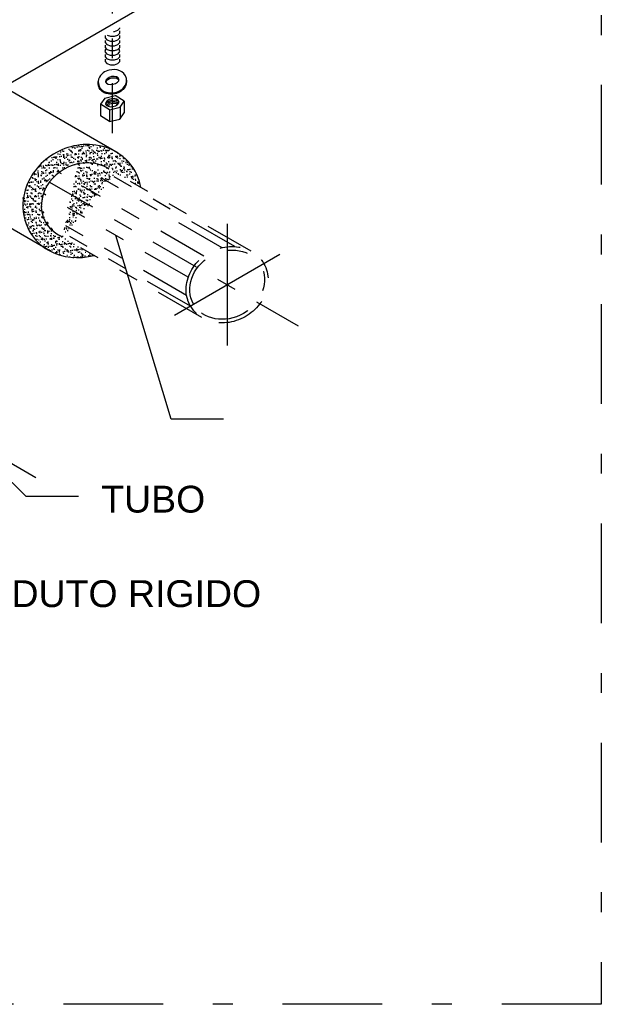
# Model space of a CAD drawing. Header units: inches. Extents: x -35 to 144, y -65 to -22.
# Tile 33 of 47: x 125.15 to 128.07, y -52.04 to -47.1. Entities that reach past the tile are written whole.
import ezdxf

# ---------------------------------------------------------------- set-up
doc = ezdxf.new("R2010")
doc.units = ezdxf.units.IN
doc.header["$MEASUREMENT"] = 0
for name, pattern in [('COMPRESS$0$DIVIDE2', [0.625, 0.25, -0.125, 0, -0.125, 0, -0.125]), ('DASHDOT', [1, 0.5, -0.25, 0, -0.25]), ('DASHDOT2', [0.5, 0.25, -0.125, 0, -0.125])]:
    doc.linetypes.add(name, pattern=pattern)
for name, color, linetype in [('AR-FRIGORIGENAS', 130, 'COMPRESS$0$DIVIDE2'), ('DETALHES', 2, 'Continuous'), ('EQUIP', 8, 'Continuous'), ('ITEM', 8, 'Continuous')]:
    doc.layers.add(name, color=color, linetype=linetype)
doc.styles.add('ROMANS', font='arial.ttf', dxfattribs={"height": 0.18})

msp = doc.modelspace()

# ---------------------------------------------------------------- hatches: boundary and pattern name
h = msp.add_hatch()
h.set_pattern_fill('AR-SAND', color=256, scale=0.000560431, style=0)
h.set_pattern_definition([(37.5, (-606.055557, -422.084044), (-0.00089670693, 0.0274282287), [0, -0.0216371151, 0, -0.024199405, 0, -0.0231317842]), (7.5, (-606.055557, -422.084044), (0.0251926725, 0.0401730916), [0, -0.0116726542, 0, -0.01950187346, 0, -0.00747334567]), (327.5, (-606.073066, -422.084044), (0.0443296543, 8.05443e-05), [0, -0.00711747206, 0, -0.0256228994, 0, -0.0334521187]), (317.5, (-606.073066, -422.084044), (0.0427920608, 0.0124936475), [0, -0.00355873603, 0, -0.0167972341, 0, -0.0192171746])])
edge = h.paths.add_edge_path()
edge.add_line((125.5223, -48.281), (125.363, -48.189))
edge.add_arc((125.4611, -48.0192), 0.1961, 96.2876, 240, ccw=False)
edge.add_arc((125.4735, -48.1324), 0.3099, 59.4054, 96.2876, ccw=False)
edge.add_line((125.6313, -47.8656), (125.757, -47.9408))
edge.add_line((125.757, -47.9408), (125.7403, -47.8821))
edge.add_line((125.7403, -47.8821), (125.7007, -47.8194))
edge.add_line((125.7007, -47.8194), (125.6412, -47.7665))
edge.add_line((125.6412, -47.7665), (125.547, -47.7302))
edge.add_line((125.547, -47.7302), (125.4611, -47.7252))
edge.add_line((125.4611, -47.7252), (125.352, -47.755))
edge.add_line((125.352, -47.755), (125.2578, -47.8177))
edge.add_line((125.2578, -47.8177), (125.1967, -47.897))
edge.add_line((125.1967, -47.897), (125.1636, -47.9911))
edge.add_line((125.1636, -47.9911), (125.1735, -48.1001))
edge.add_line((125.1735, -48.1001), (125.2049, -48.1744))
edge.add_line((125.2049, -48.1744), (125.276, -48.247))
edge.add_line((125.276, -48.247), (125.3586, -48.2817))
edge.add_line((125.3586, -48.2817), (125.4197, -48.2933))
edge.add_line((125.4197, -48.2933), (125.5073, -48.285))
edge.add_line((125.5073, -48.285), (125.5223, -48.281))

# ---------------------------------------------------------------- linework, layer by layer
at = {"color": 2, "linetype": 'DASHDOT'}
msp.add_lwpolyline([(117.2662, -43.0261), (128.0681, -43.0261), (128.0681, -52.0378), (117.2662, -52.0378)], close=True, dxfattribs=at)
at = {"layer": 'AR-FRIGORIGENAS'}
for p, q in [((126.1647, -48.2425), (125.4377, -47.8228)), ((126.2292, -48.2371), (125.5021, -47.8174)), ((126.3109, -48.2606), (125.5839, -47.8408)), ((126.0731, -48.2855), (125.3461, -47.8657)), ((125.9946, -48.3912), (125.2675, -47.9714)), ((125.9865, -48.4823), (125.2594, -48.0626)), ((126.0064, -48.5364), (125.2794, -48.1167)), ((126.0625, -48.5929), (125.363, -48.189))]:
    msp.add_line(p, q, dxfattribs=at)
msp.add_ellipse((126.1899, -48.4284), major_axis=(-0.1685, -0.0973), ratio=0.852526, dxfattribs=at)
msp.add_open_spline([(126.0055, -48.5349), (126.0216, -48.5627), (126.0462, -48.5855), (126.1294, -48.627), (126.1991, -48.6263), (126.3183, -48.5735), (126.367, -48.5219), (126.4058, -48.4048), (126.3945, -48.3403), (126.3175, -48.2524), (126.2538, -48.2307), (126.1269, -48.2453), (126.0645, -48.2809), (125.9875, -48.383), (125.9738, -48.4489), (125.9954, -48.5151), (125.9999, -48.5253), (126.0055, -48.5349)], degree=3, knots=[0, 0, 0, 0, 0.513973, 0.513973, 1.445848, 1.445848, 2.377722, 2.377722, 3.309597, 3.309597, 4.241472, 4.241472, 5.173346, 5.173346, 6.105221, 6.105221, 6.283185, 6.283185, 6.283185, 6.283185], dxfattribs=at)
at = {"layer": 'DETALHES', "linetype": 'DASHDOT2'}
for p, q in [((125.6139, -47.6677), (125.6139, -44.1278)), ((125.298, -47.9135), (126.547, -48.6346)), ((123.4742, -48.3814), (125.2298, -49.395))]:
    msp.add_line(p, q, dxfattribs=at)
at = {"layer": 'DETALHES'}
for p, q in [((125.5761, -47.4925), (125.5546, -47.5226)), ((125.5761, -47.4925), (125.6285, -47.48)), ((125.6739, -47.5078), (125.6285, -47.48)), ((125.6523, -47.5379), (125.6739, -47.5078)), ((125.6739, -47.5078), (125.6739, -47.5667)), ((125.5546, -47.5226), (125.5546, -47.582)), ((125.6003, -47.5503), (125.5547, -47.5223)), ((125.6003, -47.5503), (125.6523, -47.5379)), ((125.6003, -47.5503), (125.6003, -47.6097)), ((125.6523, -47.5379), (125.6523, -47.5967)), ((125.5998, -47.6098), (125.5546, -47.582)), ((125.5998, -47.6098), (125.6518, -47.5973)), ((126.1899, -48.1233), (126.1899, -48.7336)), ((125.9256, -48.581), (126.4542, -48.2759))]:
    msp.add_line(p, q, dxfattribs=at)
msp.add_lwpolyline([(125.6518, -47.5973), (125.6739, -47.5667)], dxfattribs=at)
for points in [[(125.5875, -47.1767, 0), (125.6039, -47.1822, 0), (125.6238, -47.1822, 0), (125.641, -47.1764, 0), (125.6508, -47.1664, 0), (125.6505, -47.1549, 0)], [(125.6199, -47.158, 0), (125.6238, -47.158, 0), (125.641, -47.1522, 0), (125.6508, -47.1422, 0), (125.6508, -47.1402, 0)], [(125.5773, -47.1786, 0), (125.577, -47.1901, 0), (125.5867, -47.2001, 0), (125.6039, -47.2059, 0), (125.6238, -47.2059, 0), (125.641, -47.2001, 0), (125.6508, -47.1901, 0), (125.6505, -47.1786, 0)], [(125.5773, -47.2026, 0), (125.577, -47.2141, 0), (125.5867, -47.2241, 0), (125.6039, -47.2299, 0), (125.6238, -47.2299, 0), (125.641, -47.2241, 0), (125.6508, -47.2141, 0), (125.6505, -47.2026, 0)], [(125.5793, -47.2461, 0), (125.5762, -47.2584, 0), (125.5851, -47.2697, 0), (125.6032, -47.2764, 0), (125.6246, -47.2764, 0), (125.6427, -47.2697, 0), (125.6516, -47.2584, 0), (125.6485, -47.2461, 0)], [(125.5773, -47.2267, 0), (125.577, -47.2382, 0), (125.5867, -47.2482, 0), (125.6039, -47.254, 0), (125.6238, -47.254, 0), (125.641, -47.2482, 0), (125.6508, -47.2382, 0), (125.6505, -47.2267, 0)], [(125.5773, -47.2732, 0), (125.577, -47.2847, 0), (125.5867, -47.2948, 0), (125.6039, -47.3006, 0), (125.6238, -47.3006, 0), (125.641, -47.2948, 0), (125.6508, -47.2847, 0), (125.6505, -47.2732, 0)], [(125.5773, -47.2973, 0), (125.577, -47.3088, 0), (125.5867, -47.3188, 0), (125.6039, -47.3246, 0), (125.6238, -47.3246, 0), (125.641, -47.3188, 0), (125.6508, -47.3088, 0), (125.6505, -47.2973, 0)]]:
    msp.add_polyline3d(points, dxfattribs=at)
at = {"layer": 'DETALHES', "extrusion": (0, 0, -1)}
for centre in [(125.6136, -47.4039), (125.6136, -47.5153)]:
    msp.add_ellipse(centre, major_axis=(0.0334, 0.0065), ratio=0.577287, dxfattribs=at)
for centre in [(125.6148, -47.4101), (125.6148, -47.5215)]:
    msp.add_ellipse(centre, major_axis=(0.0334, 0.0065), ratio=0.577287, start_param=3.307902, end_param=6.125259, dxfattribs=at)
at = {"layer": 'DETALHES'}
for points, knots in [([(125.6842, -47.3938), (125.6867, -47.4069), (125.6833, -47.4202), (125.6722, -47.4391), (125.665, -47.4457), (125.6382, -47.4636), (125.6157, -47.4683), (125.5795, -47.4626), (125.5646, -47.4574), (125.5435, -47.4309), (125.5399, -47.4113), (125.5491, -47.3821), (125.5583, -47.3726), (125.5773, -47.3589), (125.5877, -47.3546), (125.6156, -47.3479), (125.6335, -47.3476), (125.6649, -47.361), (125.6803, -47.3741), (125.6842, -47.3938)], [0, 0, 0, 0, 0.470676, 0.470676, 0.941351, 0.941351, 2.133633, 2.133633, 2.849082, 2.849082, 3.445246, 3.445246, 4.041411, 4.041411, 4.637575, 4.637575, 5.577649, 5.577649, 6.283185, 6.283185, 6.283185, 6.283185]), ([(125.6844, -47.4015), (125.6866, -47.4143), (125.6832, -47.4271), (125.6722, -47.4457), (125.665, -47.4523), (125.6382, -47.4703), (125.6157, -47.475), (125.5795, -47.4693), (125.5646, -47.4641), (125.5447, -47.4391), (125.5409, -47.4228), (125.5431, -47.4091)], [0.012311, 0.012311, 0.012311, 0.012311, 0.470676, 0.470676, 0.941351, 0.941351, 2.133633, 2.133633, 2.849082, 2.849082, 3.369703, 3.369703, 3.369703, 3.369703]), ([(125.5878, -47.5309), (125.5889, -47.5234), (125.5912, -47.5194), (125.6068, -47.5092), (125.6264, -47.5072), (125.6382, -47.5125), (125.6398, -47.5142), (125.6452, -47.5182)], [3.307902, 3.307902, 3.307902, 3.307902, 4.097505, 4.097505, 5.595311, 5.595311, 6.125259, 6.125259, 6.125259, 6.125259]), ([(125.594, -47.534), (125.5965, -47.526), (125.5983, -47.5234), (125.6091, -47.5175), (125.6245, -47.5159), (125.6326, -47.5181), (125.6387, -47.5253), (125.6387, -47.5253)], [3.52638, 3.52638, 3.52638, 3.52638, 4.179709, 4.179709, 5.456763, 5.456763, 5.891355, 5.891355, 5.891355, 5.891355])]:
    msp.add_open_spline(points, degree=3, knots=knots, dxfattribs=at)
at = {"layer": 'EQUIP'}
for p, q in [((120.9602, -49.8073), (126.1577, -46.8066)), ((125.6427, -47.7687), (125.0669, -47.4363)), ((125.2994, -48.2588), (124.8111, -47.9768))]:
    msp.add_line(p, q, dxfattribs=at)
for points, knots in [([(125.757, -47.9408), (125.7553, -47.9304), (125.7529, -47.9202), (125.7358, -47.8621), (125.7057, -47.8171), (125.6271, -47.7542), (125.5794, -47.7346), (125.4469, -47.7163), (125.3602, -47.7408), (125.2257, -47.8397), (125.1768, -47.917), (125.1602, -48.0546), (125.1704, -48.1124), (125.1986, -48.1613), (125.2214, -48.2008), (125.2544, -48.2329), (125.3626, -48.2953), (125.4461, -48.3017), (125.5223, -48.281)], [2.835704, 2.835704, 2.835704, 2.835704, 2.943877, 2.943877, 3.459111, 3.459111, 3.974344, 3.974344, 4.844951, 4.844951, 5.715558, 5.715558, 6.283185, 6.283185, 6.283185, 6.742305, 6.742305, 7.557818, 7.557818, 7.557818, 7.557818]), ([(125.5839, -47.8408), (125.5487, -47.8216), (125.506, -47.8134), (125.3999, -47.8255), (125.3375, -47.8612), (125.2605, -47.9632), (125.2468, -48.0291), (125.2684, -48.0953), (125.2729, -48.1055), (125.2785, -48.1152), (125.2945, -48.143), (125.3191, -48.1657), (125.363, -48.189), (125.363, -48.189), (125.363, -48.189)], [3.615092, 3.615092, 3.615092, 3.615092, 4.241472, 4.241472, 5.173346, 5.173346, 6.105221, 6.105221, 6.283185, 6.283185, 6.283185, 6.797159, 6.797159, 6.88397, 6.88397, 6.88397, 6.88397])]:
    msp.add_open_spline(points, degree=3, knots=knots, dxfattribs=at)
at = {"layer": 'ITEM'}
for p, q in [((125.9083, -49.1027), (125.631, -48.1813)), ((126.1716, -49.1027), (125.9083, -49.1027)), ((125.1804, -49.4901), (124.8728, -49.1889)), ((125.4437, -49.4901), (125.1804, -49.4901))]:
    msp.add_line(p, q, dxfattribs=at)

# ---------------------------------------------------------------- texts
at = {"layer": 'EQUIP', "style": 'ROMANS'}
for s, height, p in [('TUBO ', 0.13457, (125.5578, -49.5713)), ('ELETRODUTO RIGIDO', 0.134571, (124.3556, -50.0453))]:
    msp.add_text(s, height=height, dxfattribs=at).set_placement(p)

doc.saveas('drawing.dxf')
